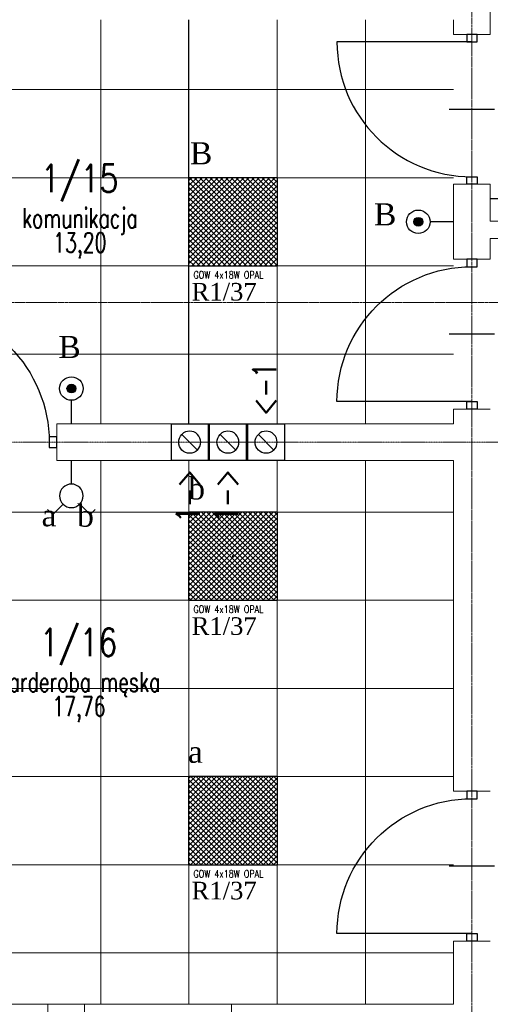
# Model space of a CAD drawing. Header units: centimetres. Extents: x 88729 to 133553, y -16225 to 14174.
# Tile 208 of 231: x 93551 to 93871, y -9256 to -8586. Entities that reach past the tile are written whole.
import ezdxf
from ezdxf.enums import TextEntityAlignment as Align

# ---------------------------------------------------------------- set-up
doc = ezdxf.new("R2010")
doc.units = ezdxf.units.CM
doc.linetypes.add('CENTER2', pattern=[1.125, 0.75, -0.125, 0.125, -0.125])
for name, color, linetype in [('A-OS', 252, 'CENTER2'), ('A-rdzenie zelbetowe', 252, 'Continuous'), ('A-SCIANY', 252, 'Continuous'), ('A-SUFITY', 252, 'Continuous'), ('A-WID', 252, 'Continuous'), ('B-IWE', 252, 'Continuous'), ('B-IWE-KAN', 252, 'Continuous'), ('E_Istn', 170, 'Continuous'), ('E_opisy siły', 5, 'Continuous'), ('E_PODKLAD', 7, 'Continuous'), ('E_siła', 5, 'Continuous'), ('R-MET-DRZ', 252, 'Continuous'), ('R-MET-IWE', 252, 'Continuous'), ('R-MET-POM-OPIS', 252, 'Continuous'), ('R-MET-POM-OPIS-NR', 252, 'Continuous'), ('R-MET-POM-OPIS-POM', 252, 'Continuous'), ('rz_wentylacja', 252, 'Continuous'), ('S-DRZ-', 252, 'Continuous'), ('S-DRZ-O', 252, 'Continuous'), ('S-DRZ-SKRZYD', 252, 'Continuous'), ('S-DRZ-WEGAR', 252, 'Continuous')]:
    doc.layers.add(name, color=color, linetype=linetype)
doc.layers.add('E_Istn_pozostaje', color=132, linetype='Continuous', lineweight=25)
doc.styles.add('MET_POM', font='simplex.shx')
doc.styles.add('MM_050', font='romans.shx', dxfattribs={"width": 0.8, "height": 16})
doc.styles.add('old', font='BOOKOS.TTF')
doc.styles.get("Standard").update_dxf_attribs({"font": 'txt.shx'})

# ---------------------------------------------------------------- blocks, each defined once
blk = doc.blocks.new('RLX_GOW_418_OPAL')
at = {"ltscale": 0.1}
h = blk.add_hatch(dxfattribs=at)
h.set_pattern_fill('ANSI37', color=256, scale=20, style=0)
h.set_pattern_definition([(45, (0, 0), (-1.76777, 1.76777), []), (135, (0, 0), (-1.76777, -1.76777), [])])
h.paths.add_polyline_path([(-30, 30), (-30, -30), (30, -30), (30, 30)])
h.paths.add_polyline_path([(-0.01, -0.03), (0.58, -0.03), (0.58, 0.13), (-0.01, 0.13)], flags=24)
for p, q in [((30, 30), (-30, 30)), ((-30, -30), (-30, 30)), ((30, 30), (30, -30)), ((-0.6, 0), (0, 0)), ((0, -0.6), (0, 0.6)), ((0, 0), (0.6, 0)), ((-30, -30), (30, -30))]:
    blk.add_line(p, q, dxfattribs=at)
at = {"ltscale": 0.1, "insert": (-26.98, -33.69), "char_height": 5, "width": 59.4555, "attachment_point": 1, "style": 'MM_050'}
blk.add_mtext('GOW 4x18W OPAL', dxfattribs=at)
at = {"ltscale": 0.1, "flags": 9}
blk.add_attdef('RLXLUM', (0, 0), '', height=0.1, dxfattribs=at)
blk = doc.blocks.new('E_łącznik świecznikowy IP20')
at = {"linetype": 'Continuous', "ltscale": 0.5}
for p, q in [((-16.26, 33.19), (-12.73, 36.73)), ((-5.66, 29.66), (-12.73, 36.73)), ((5.66, 29.66), (12.73, 36.73)), ((16.26, 33.19), (12.73, 36.73)), ((0, 16), (0, 0))]:
    blk.add_line(p, q, dxfattribs=at)
blk.add_circle((0, 24), 8, dxfattribs=at)
at = {"linetype": 'Continuous', "ltscale": 0.5, "style": 'old', "flags": 4}
blk.add_attdef('OBWÓD', (12.24, 34.73), '', height=11.36, dxfattribs=at)
blk = doc.blocks.new('E_łącznik bistabilny IP20')
at = {"linetype": 'Continuous', "ltscale": 0.5}
blk.add_hatch(color=256, dxfattribs=at).paths.add_polyline_path([(-3, 24, 1), (3, 24, 1)])
blk.add_line((0, 0), (0, 16), dxfattribs=at)
for radius in [8, 3]:
    blk.add_circle((0, 24), radius, dxfattribs=at)
at = {"linetype": 'Continuous', "ltscale": 0.5, "style": 'old', "flags": 4}
blk.add_attdef('OBWÓD', (5.88, 29.43), '', height=12, dxfattribs=at)
blk = doc.blocks.new('E_opis siły')
at = {"layer": 'E_siła', "linetype": 'Continuous', "ltscale": 0.5, "style": 'old', "flags": 4}
blk.add_attdef('OBWÓD', (0, 0), '', height=12, dxfattribs=at)
blk = doc.blocks.new('D90-L-DL')
at = {"layer": 'S-DRZ-'}
blk.add_arc((-45, 0), 90, 270, 0, dxfattribs=at)
at = {"layer": 'S-DRZ-O'}
blk.add_line((0, 15.12), (0, -15.12), dxfattribs=at)
at = {"layer": 'S-DRZ-SKRZYD'}
blk.add_line((-45, 0), (-45, -90), dxfattribs=at)
at = {"layer": 'S-DRZ-WEGAR'}
for points in [[(-50, -3.5), (-45, -3.5), (-45, 3.5), (-50, 3.5)], [(45, 3.5), (50, 3.5), (50, -3.5), (45, -3.5)]]:
    blk.add_lwpolyline(points, close=True, dxfattribs=at)
blk = doc.blocks.new('MPOM0239')
at = {"layer": 'R-MET-POM-OPIS', "style": 'MET_POM', "width": 0.7}
for tag, p in [('POS', (0, -0.225)), ('ARE', (0, -0.4898))]:
    blk.add_attdef(tag, text='', height=0.2, dxfattribs=at).set_placement(p, align=Align.CENTER)
at = {"layer": 'R-MET-POM-OPIS', "style": 'MET_POM', "width": 0.7, "flags": 1}
blk.add_attdef('UNI', (0.2464, -0.4898), '', height=0.2, dxfattribs=at)
at = {"layer": 'R-MET-POM-OPIS-NR', "style": 'MET_POM', "width": 0.8}
blk.add_attdef('NR', text='', height=0.2, dxfattribs=at).set_placement((-0.0028, 0.269), align=Align.CENTER)
at = {"layer": 'R-MET-POM-OPIS-POM', "style": 'MET_POM', "width": 0.7}
blk.add_attdef('POM', text='', height=0.2, dxfattribs=at).set_placement((0, 0.0223), align=Align.CENTER)
blk = doc.blocks.new('IWE0W')
at = {"layer": 'B-IWE-KAN'}
blk.add_lwpolyline([(0.854, 0.854, -1), (0.146, 0.146), (0.854, 0.854, 1), (0.146, 0.146)], format="xyb", dxfattribs=at)
blk = doc.blocks.new('IWE0W011')
at = {"layer": 'B-IWE'}
blk.add_lwpolyline([(0, 0), (25, 0), (25, 25), (0, 25), (0, 0)], dxfattribs=at)
at = {"xscale": 15, "yscale": 15, "zscale": 15}
blk.add_blockref('IWE0W', (5, 5), dxfattribs=at)
at = {"layer": 'R-MET-IWE', "width": 0.75}
blk.add_attdef('NR', text='', height=9.5, dxfattribs=at).set_placement((12.5, 37), align=Align.MIDDLE)
blk = doc.blocks.new('A$Ce817dbbb')
at = {"layer": 'A-OS', "color": 252, "lineweight": 9, "ltscale": 2}
for p, q in [((2456.6, -17463.67), (2456.6, -20253.78)), ((-2608.23, -19243.52), (3323.95, -19243.52))]:
    blk.add_line(p, q, dxfattribs=at)
at = {"layer": 'A-OS', "color": 252, "lineweight": 9}
blk.add_line((1901, -19338.52), (3323.95, -19338.52), dxfattribs=at)
at = {"layer": 'A-rdzenie zelbetowe', "color": 252, "lineweight": 9, "ltscale": 0.1}
blk.add_lwpolyline([(2168.11, -19721.02), (2193.11, -19721.02), (2193.11, -19746.02), (2168.11, -19746.02)], close=True, dxfattribs=at)
at = {"layer": 'A-SCIANY', "color": 252, "lineweight": 9, "ltscale": 3}
for p, q in [((2469.1, -19061.02), (2469.1, -19026.02)), ((2444.1, -19051.02), (2444.1, -19061.02)), ((2444.1, -19061.02), (2469.1, -19061.02)), ((2444.1, -19163.02), (2469.1, -19163.02)), ((2444.1, -19163.02), (2444.1, -19214.02)), ((2469.1, -19163.02), (2469.1, -19188.02)), ((2469.1, -19188.02), (2601.1, -19188.02)), ((2469.1, -19200.02), (2469.1, -19214.02)), ((2469.1, -19200.02), (2589.1, -19200.02)), ((2444.1, -19214.02), (2469.1, -19214.02)), ((2444.1, -19316.02), (2469.1, -19316.02)), ((2444.1, -19316.02), (2444.1, -19326.02)), ((2174.1, -19326.02), (2444.1, -19326.02)), ((2174.1, -19351.02), (2174.1, -19326.02)), ((2444.1, -19326.02), (2232.1, -19326.02)), ((2174.1, -19351.02), (2444.1, -19351.02)), ((2444.1, -19351.02), (2232.1, -19351.02)), ((2444.1, -19351.02), (2444.1, -19576.02)), ((2444.1, -19576.02), (2469.1, -19576.02)), ((2444.1, -19678.02), (2444.1, -19721.02)), ((2444.1, -19678.02), (2469.1, -19678.02)), ((2168.11, -19721.02), (2193.11, -19721.02)), ((2168.11, -19746.02), (2168.11, -19721.02)), ((2193.11, -19746.02), (2193.11, -19721.02)), ((2293.11, -19721.02), (2444.1, -19721.02)), ((2293.11, -19746.02), (2293.11, -19721.02))]:
    blk.add_line(p, q, dxfattribs=at)
at = {"layer": 'A-SUFITY', "lineweight": 0, "ltscale": 0.1}
for p, q in [((2204.1, -19326.02), (2204.1, -19051.02)), ((2324.1, -19326.02), (2324.1, -19051.02)), ((2384.1, -19326.02), (2384.1, -19051.02)), ((1964.1, -19098.52), (2444.1, -19098.52)), ((1964.1, -19158.52), (2444.1, -19158.52)), ((1964.1, -19218.52), (2444.1, -19218.52)), ((1964.1, -19278.52), (2444.1, -19278.52)), ((2204.1, -19721.02), (2204.1, -19351.02)), ((2264.1, -19721.02), (2264.1, -19351.02)), ((2324.1, -19721.02), (2324.1, -19351.02)), ((2384.1, -19721.02), (2384.1, -19351.02)), ((1964.1, -19386.02), (2444.1, -19386.02)), ((1964.1, -19446.02), (2444.1, -19446.02)), ((1964.1, -19506.02), (2444.1, -19506.02)), ((1964.1, -19566.02), (2444.1, -19566.02)), ((1964.1, -19626.02), (2444.1, -19626.02)), ((1964.1, -19686.02), (2444.1, -19686.02))]:
    blk.add_line(p, q, dxfattribs=at)
at = {"layer": 'A-SUFITY', "ltscale": 0.1}
blk.add_line((2264.1, -19326.02), (2264.1, -19051.02), dxfattribs=at)
at = {"layer": 'A-WID', "color": 252, "lineweight": 9}
for p, q in [((2068.11, -19721.02), (2168.11, -19721.02)), ((2193.11, -19721.02), (2293.11, -19721.02))]:
    blk.add_line(p, q, dxfattribs=at)
at = {"layer": 'R-MET-DRZ', "color": 252, "lineweight": 9, "extrusion": (0, 0, -1), "zscale": -1.019999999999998}
for p, xscale, yscale, rotation in [((-2456.6, -19112.02), -1.020000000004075, 1.019999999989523, 90), ((-2456.6, -19265.02), 1.020000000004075, 1.019999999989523, 90), ((-2123.1, -19338.52), 1.020000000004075, 1.020000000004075, 180), ((-2456.6, -19627.02), 1.020000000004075, 1.020000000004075, 90)]:
    blk.add_blockref('D90-L-DL', p, dxfattribs=dict(at, xscale=xscale, yscale=yscale, rotation=rotation))
at = {"layer": 'R-MET-POM-OPIS', "color": 252, "lineweight": 9}
ref = blk.add_blockref('MPOM0239', (2189.83, -19194.26), dxfattribs=dict(at, xscale=67.20000000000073, yscale=67.20000000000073, zscale=67.20000000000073))
ref.add_attrib('NR', '1/15', dxfattribs={"layer": 'R-MET-POM-OPIS-NR', "height": 18.816, "style": 'MET_POM', "width": 0.8}).set_placement((2189.64, -19168.47), align=Align.CENTER)
ref.add_attrib('ARE', '13,20', dxfattribs={"height": 13.44, "style": 'MET_POM', "width": 0.7}).set_placement((2189.83, -19209.38), align=Align.CENTER)
ref.add_attrib('POM', 'komunikacja', dxfattribs={"layer": 'R-MET-POM-OPIS-POM', "height": 13.44, "style": 'MET_POM', "width": 0.7}).set_placement((2189.83, -19192.76), align=Align.CENTER)
ref = blk.add_blockref('MPOM0239', (2189.17, -19509.87), dxfattribs=dict(at, xscale=67.20000000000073, yscale=67.20000000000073, zscale=67.20000000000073))
ref.add_attrib('NR', '1/16', dxfattribs={"layer": 'R-MET-POM-OPIS-NR', "height": 18.816, "style": 'MET_POM', "width": 0.8}).set_placement((2188.98, -19484.07), align=Align.CENTER)
ref.add_attrib('ARE', '17,76', dxfattribs={"height": 13.44, "style": 'MET_POM', "width": 0.7}).set_placement((2189.17, -19524.99), align=Align.CENTER)
ref.add_attrib('POM', 'garderoba męska', dxfattribs={"layer": 'R-MET-POM-OPIS-POM', "height": 13.44, "style": 'MET_POM', "width": 0.7}).set_placement((2189.17, -19508.37), align=Align.CENTER)
at = {"layer": 'rz_wentylacja', "color": 252, "lineweight": 9}
ref = blk.add_blockref('IWE0W011', (2304.1, -19326.02), dxfattribs=dict(at, xscale=-1, rotation=180))
ref.add_attrib('NR', '<-1', (2323.46, -19320.49), dxfattribs={"layer": 'R-MET-IWE', "height": 16, "rotation": 90, "width": 0.75})
ref = blk.add_blockref('IWE0W011', (2252.1, -19326.02), dxfattribs=dict(at, xscale=-1, rotation=180))
ref.add_attrib('NR', '1->', (2271.46, -19392.99), dxfattribs={"layer": 'R-MET-IWE', "height": 16, "rotation": 90, "width": 0.75})
ref = blk.add_blockref('IWE0W011', (2278.1, -19326.02), dxfattribs=dict(at, xscale=-1, rotation=180))
ref.add_attrib('NR', '1->', (2297.46, -19392.99), dxfattribs={"layer": 'R-MET-IWE', "height": 16, "rotation": 90, "width": 0.75})
at = {"layer": 'R-MET-IWE', "color": 252, "lineweight": 9, "width": 0.75}
for tag, rotation, p in [('0-', 90, (-1139.05, -4143.61)), ('0-', 90, (-1113.05, -4143.61)), ('0-', 90, (-1087.05, -4143.61)), ('2-', 90, (-796.05, -4143.61)), ('2-', 90, (-505.05, -4143.61)), ('0-', 90, (-480.05, -4143.61)), ('0-', 90, (-456.05, -4143.61)), ('2-', 90, (-166.05, -4143.61)), ('2-', 90, (-625.66, -4833.61)), ('2-', 90, (-599.66, -4833.61)), ('2-', 90, (-573.66, -4833.61)), ('0-', 180, (-2169.64, -4848.47)), ('0-', 180, (-2169.64, -4873.47)), ('0-', 180, (-2169.64, -4899.47)), ('-2', 90, (-1661.47, -4961.65)), ('-2', 90, (-1636.47, -4961.65)), ('0-', 270, (-1489.78, -4968.06)), ('0-', 270, (-1464.78, -4968.06)), ('0-', 270, (-1439.78, -4968.06)), ('0-', 270, (-1364.78, -4968.06)), ('0-', 270, (-1339.78, -4968.06)), ('0-', 270, (-1314.78, -4968.06)), ('0-', 270, (328.22, -4968.06)), ('0-', 270, (354.22, -4968.06)), ('0-', 270, (1256.22, -4968.06)), ('0-', 270, (1282.22, -4968.06)), ('0-', 90, (-513.05, -5496.61)), ('0-', 90, (-487.05, -5496.61)), ('K.S.-', 90, (-487.05, -5766.11)), ('0-', 90, (-513.05, -5766.11)), ('1-', 90, (-539.05, -6114.61)), ('0-', 90, (-513.05, -6114.61)), ('0-', 90, (-487.05, -6114.61)), ('0-', 90, (301.95, -6545.61)), ('0-', 90, (327.95, -6545.61)), ('0-', 90, (353.95, -6545.61)), ('0-', 90, (416.11, -6545.61)), ('0-', 90, (1255.95, -6545.61)), ('0-', 90, (1281.95, -6545.61)), ('1-', 90, (2382.95, -6845.61)), ('1-', 90, (2408.95, -6845.61)), ('1-', 90, (2434.95, -6845.61)), ('1-', 90, (2827.95, -6845.61)), ('1-', 90, (2853.95, -6845.61)), ('1-', 90, (2879.95, -6845.61)), ('<-2', 90, (-910.64, -10482.41)), ('2->', 90, (-718.15, -10854.38)), ('2->', 90, (-692.15, -10854.38)), ('2->', 90, (-744.15, -10870.8)), ('-0', 90, (-186.09, -12450.12)), ('1-', 90, (2264.47, -12866.38)), ('1-', 90, (2290.47, -12866.38)), ('1-', 90, (2316.47, -12866.38)), ('1-', 90, (2709.47, -12866.38)), ('1-', 90, (2735.47, -12866.38)), ('1-', 90, (2761.47, -12866.38)), ('<-KL', 90, (-700.01, -16780.91)), ('-0', 90, (-179.94, -18957.53)), ('0->', 90, (-1257.53, -23179.05)), ('0->', 90, (-1231.53, -23179.05)), ('0->', 90, (-1205.53, -23179.05)), ('0->', 90, (-600.53, -23179.05)), ('0->', 90, (-574.53, -23179.05)), ('0->', 90, (-1692.53, -24074.05)), ('0->', 90, (-1666.53, -24074.05)), ('0->', 90, (-1640.53, -24074.05)), ('0->', 90, (-1486.53, -24074.05)), ('0->', 90, (-1460.53, -24074.05)), ('0->', 90, (-1434.53, -24074.05)), ('<-0', 90, (-499.82, -24383.56)), ('<-0', 90, (-298.11, -24383.56)), ('<-0', 180, (-587.12, -25088.86)), ('<-0', 270, (-496.63, -25202.68)), ('<-0', 180, (-1353.25, -25419.36)), ('<-0', 180, (-1187.25, -25444.1)), ('<-0', 90, (-179.61, -25454.22)), ('<-0', 90, (-69.59, -26375.36)), ('<-0', 90, (-43.59, -26375.36))]:
    blk.add_attdef(tag, text='', height=17, rotation=rotation, dxfattribs=at).set_placement(p, align=Align.MIDDLE)
for tag, p in [('2-', (1424.81, -4179.2)), ('2-', (1424.81, -4205.2)), ('K.S.-', (-76.89, -4264.2)), ('KL-', (-613.13, -4292.18)), ('1-', (-613.13, -4312.18)), ('1-', (-613.13, -4332.18)), ('K.S.-', (1414.13, -4333.66)), ('0-', (-70.19, -4341.2)), ('0-', (469.81, -4341.2)), ('1-', (-613.13, -4352.18)), ('0-', (1424.81, -4361.2)), ('0-', (-70.19, -4367.2)), ('1-', (469.81, -4367.2)), ('0-', (1099.81, -4368.2)), ('2-', (1424.81, -4387.2)), ('1-', (-70.19, -4393.2)), ('1-', (469.81, -4393.2)), ('1-', (1099.81, -4394.2)), ('2-', (-70.19, -4419.2)), ('2-', (1424.81, -4413.2)), ('2-', (1099.81, -4420.2)), ('K.S.-', (-76.89, -4445.2)), ('2-', (469.81, -4444.2)), ('2-', (1099.81, -4446.2)), ('2-', (469.81, -4470.2)), ('2-', (-825.19, -4496.2)), ('2-', (-825.19, -4522.2)), ('2-', (-70.19, -4574.2)), ('2-', (-70.19, -4600.2)), ('K.S.-', (1089.13, -4600.66)), ('2-', (1099.81, -4653.2)), ('2-', (-70.19, -4669.2)), ('2-', (1099.81, -4679.2)), ('-1', (1806.78, -4690.78)), ('1-', (-70.19, -4695.2)), ('2-', (1099.81, -4705.2)), ('-1', (1806.78, -4716.3)), ('K.S.-', (-73.2, -4721.2)), ('FR-', (-70.19, -4747.2)), ('-1', (1806.78, -4743.07)), ('0-', (-1066.19, -6382.7)), ('0-', (-1066.19, -6408.7)), ('2-', (1729.81, -6586.2)), ('2-', (1729.81, -6612.2)), ('2-', (1729.81, -6638.2)), ('2-', (1729.81, -6664.2)), ('K.S.-', (469.81, -6788.2)), ('1-', (-962.19, -6915.2)), ('1-', (-460.19, -6923.2)), ('1-', (469.81, -6923.2)), ('2-', (1729.81, -6923.2)), ('1-', (-460.19, -6949.2)), ('1-', (469.81, -6949.2)), ('2-', (1729.81, -6949.2)), ('K.S.-', (2901.81, -6960.2)), ('2-', (1729.81, -6975.2)), ('2-', (1729.81, -7001.2)), ('2-', (-460.19, -7026.2)), ('0-', (469.81, -7026.2)), ('2-', (-460.19, -7052.2)), ('0-', (469.81, -7052.2)), ('2-', (-460.19, -7078.2)), ('2-', (469.81, -7078.2)), ('1-', (2901.81, -7088.2)), ('2-', (469.81, -7104.2)), ('1-', (2901.81, -7114.2)), ('0-', (1729.81, -7131.2)), ('2-', (-460.19, -7141.2)), ('0-', (1729.81, -7157.2)), ('2-', (-460.19, -7167.2)), ('2-', (469.81, -7181.2)), ('2-', (1729.81, -7183.2)), ('0-', (-460.19, -7193.2)), ('2-', (469.81, -7207.2)), ('2-', (1729.81, -7209.2)), ('K.S.-', (-470.87, -7217.66)), ('2-', (469.81, -7233.2)), ('2-', (1729.81, -7235.2)), ('1-', (-460.19, -7245.2)), ('2-', (469.81, -7259.2)), ('2-', (1729.81, -7261.2)), ('2-', (1729.81, -7287.2)), ('2-', (-460.19, -7297.2)), ('2->', (-943.67, -10542.97)), ('-1', (1688.29, -10711.55)), ('-1', (1688.29, -10737.55)), ('-1', (1688.29, -10763.55)), ('<-2', (1685.55, -12605.39)), ('2->', (1611.33, -12636.47)), ('2->', (1611.33, -12658.97)), ('2->', (1590.77, -12684.97)), ('K.S.-', (2783.33, -12980.97)), ('2->', (-578.67, -13046.97)), ('2->', (-578.67, -13072.97)), ('<-2', (-476.88, -13105.94)), ('1-', (2783.33, -13108.97)), ('1-', (2783.33, -13134.97)), ('<-1', (-610.79, -16857.83)), ('<-1', (-610.79, -16877.83)), ('<-1', (1688.29, -17218.96)), ('<-1', (1688.29, -17244.96)), ('<-1', (1688.29, -17270.96)), ('<-1', (-478.91, -18553.43)), ('<-0', (-2287.98, -23879.57)), ('<-0', (-2287.98, -23905.57)), ('<-0', (-2287.98, -23931.57)), ('<-0', (-343.08, -24738.18)), ('<-0', (-478.91, -25059.68))]:
    blk.add_attdef(tag, text='', height=17, dxfattribs=at).set_placement(p, align=Align.MIDDLE)

msp = doc.modelspace()

# ---------------------------------------------------------------- block references
at = {"layer": 'E_Istn'}
for p in [(93695.98, -8723.13), (93695.98, -8950.63), (93695.98, -9130.63)]:
    msp.add_blockref('RLX_GOW_418_OPAL', p, dxfattribs=at)
at = {"layer": 'E_Istn_pozostaje', "xscale": -1}
for p, rotation in [((93870.98, -8707.63), 270), ((93585.98, -8885.63), 180)]:
    msp.add_blockref('E_łącznik świecznikowy IP20', p, dxfattribs=dict(at, rotation=rotation))
at = {"layer": 'E_Istn_pozostaje', "rotation": 90}
msp.add_blockref('E_łącznik bistabilny IP20', (93845.98, -8723.13), dxfattribs=at)
at = {"layer": 'E_Istn_pozostaje'}
msp.add_blockref('E_łącznik bistabilny IP20', (93585.98, -8860.63), dxfattribs=at)
at = {"layer": 'E_opisy siły', "linetype": 'Continuous'}
ref = msp.add_blockref('E_opis siły', (93728.17, -8776.75, -600), dxfattribs=dict(at, xscale=-1))
ref.add_attrib('OBWÓD', 'R1/37', (93667.74, -8776.75, -600), dxfattribs={"color": 3, "linetype": 'Continuous', "ltscale": 0.5, "height": 12, "style": 'old'})
ref = msp.add_blockref('E_opis siły', (93728.17, -9004.25, -600), dxfattribs=dict(at, xscale=-1))
ref.add_attrib('OBWÓD', 'R1/37', (93667.74, -9004.25, -600), dxfattribs={"color": 3, "linetype": 'Continuous', "ltscale": 0.5, "height": 12, "style": 'old'})
ref = msp.add_blockref('E_opis siły', (93728.17, -9184.25, -600), dxfattribs=dict(at, xscale=-1))
ref.add_attrib('OBWÓD', 'R1/37', (93667.75, -9184.25, -600), dxfattribs={"color": 3, "linetype": 'Continuous', "ltscale": 0.5, "height": 12, "style": 'old'})
at = {"layer": 'E_PODKLAD'}
msp.add_blockref('A$Ce817dbbb', (91401.87, 10465.39), dxfattribs=at)

# ---------------------------------------------------------------- texts
at = {"layer": 'E_Istn', "style": 'old'}
for s, p in [('B', (93666.71, -8684.01)), ('b', (93665.55, -8912.09, -350)), ('a', (93665.3, -9091.31, -350))]:
    msp.add_text(s, height=15, dxfattribs=at).set_placement(p)
at = {"layer": 'E_Istn_pozostaje', "style": 'old'}
for s, p in [('B', (93791.9, -8725.55)), ('B', (93577.17, -8815.83)), ('b', (93589.94, -8930.61)), ('a', (93565.7, -8930.35))]:
    msp.add_text(s, height=15, dxfattribs=at).set_placement(p)

doc.saveas('drawing.dxf')
